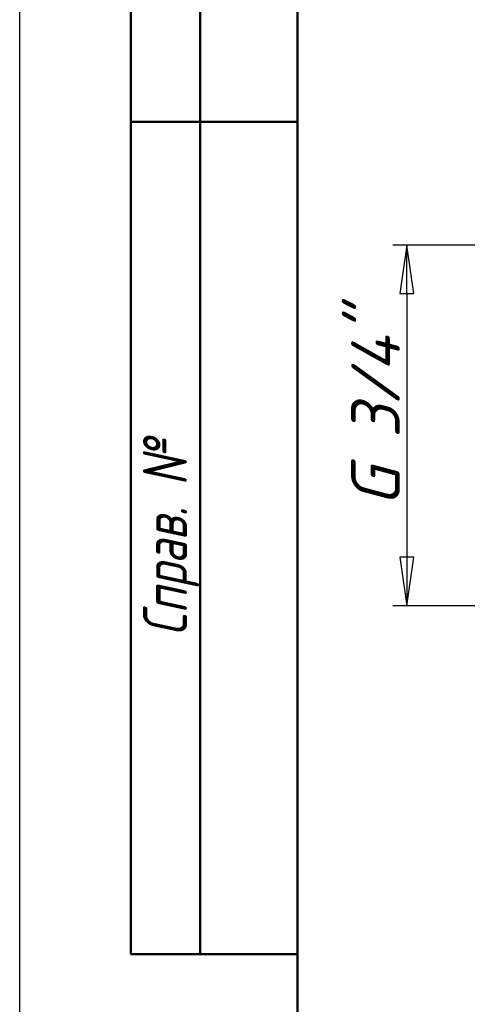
# Model space of a CAD drawing. Header units: millimetres. Extents: x -121 to 738, y -69 to 356.
# Tile 9 of 21: x 0 to 32, y 168 to 239. Entities that reach past the tile are written whole.
import ezdxf
from ezdxf.enums import TextEntityAlignment as Align

# ---------------------------------------------------------------- set-up
doc = ezdxf.new("R2010")
doc.units = ezdxf.units.MM
for name, color, linetype, lineweight in [('Кромка (ГОСТ)', 7, 'Continuous', 50), ('Обозначение (ГОСТ)', 7, 'Continuous', 25), ('Размер (ГОСТ)', 7, 'Continuous', 25), ('Эскизная геометрия (ГОСТ)', 7, 'Continuous', 50)]:
    doc.layers.add(name, color=color, linetype=linetype, lineweight=lineweight)
doc.styles.get("Standard").update_dxf_attribs({"font": 'GOST Common Italic.ttf'})
doc.styles.add('Альтернативный текст (ГОСТ)', font='txt', dxfattribs={"width": 0.8})
doc.styles.add('Обычный текст (ГОСТ)', font='GOST Common Italic.ttf')
doc.dimstyles.new('Обычный (ГОСТ)', dxfattribs={"dimtxt": 3.5, "dimasz": 3.5, "dimexe": 1, "dimexo": 0, "dimgap": 0.5, "dimtad": 1, "dimrnd": 1e-08, "dimtxsty": 'Обычный текст (ГОСТ)', "dimblk": 'Filled-1', "dimcen": 0.09, "dimdle": 15, "dimclrd": 256, "dimclre": 256, "dimclrt": 256, "dimazin": 2, "dimtfac": 0.714286, "dimtdec": 3, "dimtmove": 0, "dimatfit": 3, "dimfxl": 1, "dimtolj": 1, "dimlwd": 25, "dimlwe": 25, "dimarcsym": 0})

# ---------------------------------------------------------------- blocks, each defined once
blk = doc.blocks.new('ГОСТ - Доп. графы 2')
at = {"layer": 'Эскизная геометрия (ГОСТ)'}
for p, q in [((-12, 0), (-12, 120)), ((-7, 0), (-7, 120)), ((-12, 60), (0, 60)), ((0, 0), (-12, 0))]:
    blk.add_line(p, q, dxfattribs=at)
at = {"layer": 'Обозначение (ГОСТ)', "insert": (-9.104, 29.999), "char_height": 3.17, "width": 59.93572, "attachment_point": 5, "rotation": 90, "style": 'Альтернативный текст (ГОСТ)'}
blk.add_mtext('\\fGOST Common|b0|i1;\\H3.1700;Справ. №', dxfattribs=at)
at = {"layer": 'Обозначение (ГОСТ)', "lineweight": 30, "width": 0.8, "flags": 17}
for tag, p in [('Первичная_применяемость', (-3.651, 90.027)), ('Справочный_номер', (-3.551, 30.017))]:
    blk.add_attdef(tag, text='', height=3.17, rotation=90, dxfattribs=at).set_placement(p, align=Align.MIDDLE_CENTER)
blk = doc.blocks.new('Рамки ГОСТ_ граница 297x210')
at = {"layer": 'Кромка (ГОСТ)', "lineweight": 25}
blk.add_line((0, 0), (0, 297), dxfattribs=at)
at = {"layer": 'Кромка (ГОСТ)'}
blk.add_line((20, 292), (20, 5), dxfattribs=at)
blk = doc.blocks.new('Filled-1')
at = {"color": 0}
for p, q in [((0, 0), (-1, 0.143)), ((-1, 0.143), (-1, -0.143)), ((-1, 0), (0, 0)), ((-1, -0.143), (0, 0))]:
    blk.add_line(p, q, dxfattribs=at)
at = {"color": 0, "flags": 128}
blk.add_lwpolyline([(-1, -0.143), (0, 0), (-1, 0.143), (-1, -0.143)], dxfattribs=at)
at = {"color": 0}
blk.add_solid([(-1, -0.143), (0, 0), (-1, 0.143), (-1, -0.143)], dxfattribs=at)
blk = doc.blocks.new('*D10')
at = {"layer": 'Defpoints', "color": 0, "linetype": 'Continuous', "transparency": 16777216}
for p in [(39.407, 223.125), (27.875, 197.125), (38.481, 197.125)]:
    blk.add_point(p, dxfattribs=at)
at = {"layer": 'Размер (ГОСТ)', "linetype": 'Continuous', "lineweight": 25, "transparency": 16777216}
for p, q in [((39.407, 223.125), (26.875, 223.125)), ((27.875, 219.625), (27.875, 200.625)), ((38.481, 197.125), (26.875, 197.125))]:
    blk.add_line(p, q, dxfattribs=at)
at = {"layer": 'Размер (ГОСТ)', "linetype": 'Continuous', "lineweight": 25, "transparency": 16777216, "xscale": 3.5, "yscale": 3.5, "zscale": 3.5}
for p, rotation in [((27.875, 223.125), 90), ((27.875, 197.125), 270)]:
    blk.add_blockref('Filled-1', p, dxfattribs=dict(at, rotation=rotation))
at = {"layer": 'Размер (ГОСТ)', "linetype": 'Continuous', "lineweight": 25, "transparency": 16777216, "insert": (23.873, 202.138), "char_height": 3.5, "attachment_point": 1, "rotation": 90, "style": 'Обычный текст (ГОСТ)'}
blk.add_mtext('\\A1; \\fGOST Common|b0|i1;\\H3.5000;G 3/4"', dxfattribs=at)

msp = doc.modelspace()

# ---------------------------------------------------------------- block references
for name, p in [('Рамки ГОСТ_ граница 297x210', (0, 0)), ('ГОСТ - Доп. графы 2', (20, 172))]:
    msp.add_blockref(name, p)

# ---------------------------------------------------------------- dimensions: what is measured, and where the dimension line sits
at = {"layer": 'Размер (ГОСТ)', "linetype": 'Continuous', "lineweight": 25}
dim = msp.add_linear_dim(base=(27.875, 197.125), p1=(39.407, 223.125), p2=(38.481, 197.125), angle=90, text=' \\fGOST Common|b0|i1;\\H3.5000;G 3/4"', dimstyle='Обычный (ГОСТ)', override={"dimgap": 0.5, "dimdec": 2, "dimtol": 0, "dimlim": 0, "dimtp": 0, "dimtm": 0, "dimtdec": 3, "dimtofl": 0, "dimatfit": 1}, dxfattribs=at)
dim.commit()
dim.dimension.update_dxf_attribs({"geometry": '*D10', "text_midpoint": (27.875, 210.125), "dimtype": 160})

doc.saveas('drawing.dxf')
